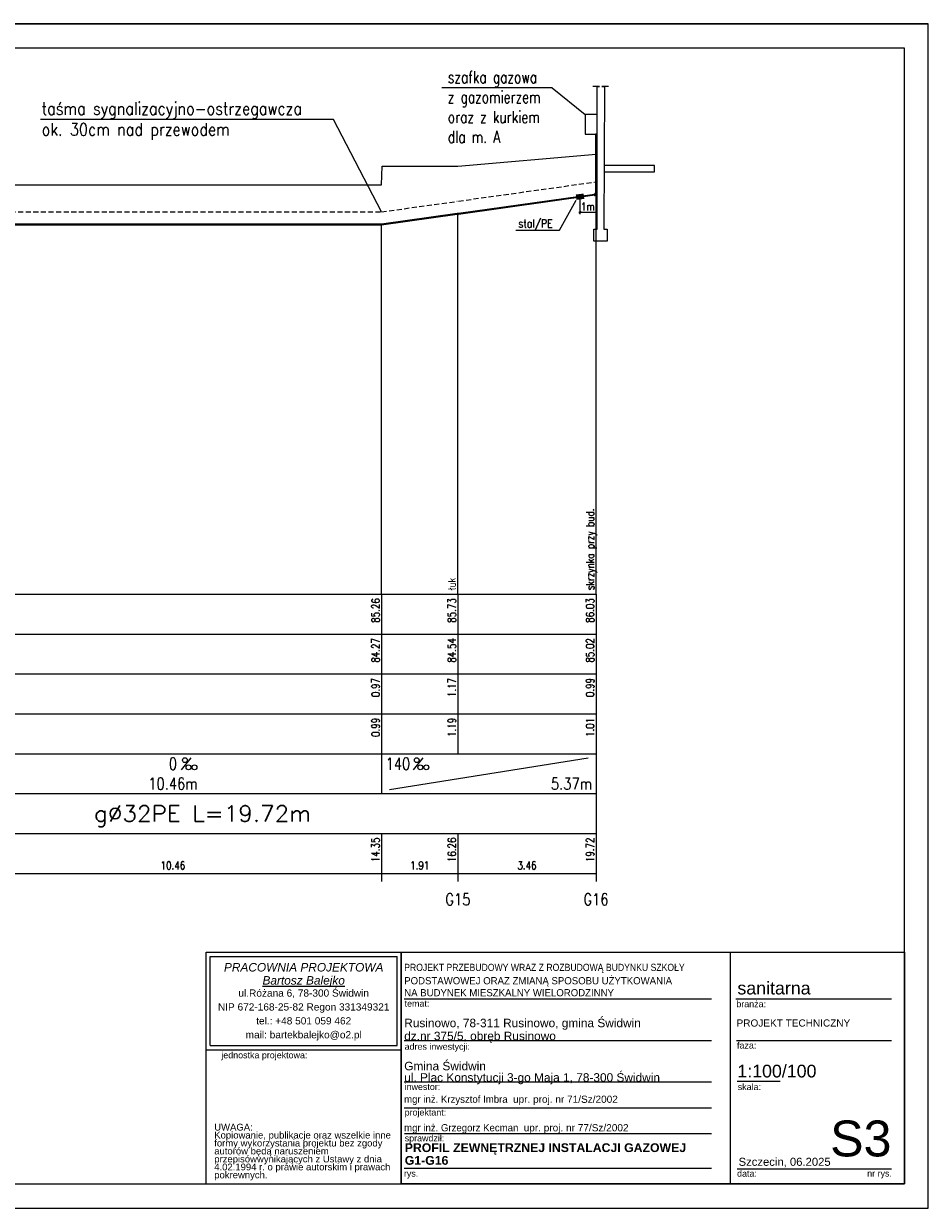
# Model space of a CAD drawing. Extents: x -2340 to 12549, y -755 to 9303.
# Tile 6 of 8: x 5720 to 7987, y 6333 to 9303. Entities that reach past the tile are written whole.
import ezdxf
from ezdxf.enums import TextEntityAlignment as Align

# ---------------------------------------------------------------- set-up
doc = ezdxf.new("R2010")
doc.units = 0
doc.header["$LTSCALE"] = 0.1
doc.header["$MEASUREMENT"] = 0
for name, pattern in [('4003', [3, 2, -1]), ('CENTER', [50.8, 31.75, -6.35, 6.35, -6.35]), ('DASHED', [19.05, 12.7, -6.35])]:
    doc.linetypes.add(name, pattern=pattern)
doc.layers.get('0').update_dxf_attribs({"linetype": 'CONTINUOUS'})
for name, color, linetype in [('#op-kan-san', 3, 'CONTINUOUS'), ('_odnosniki', 8, 'CONTINUOUS'), ('_TABELA', 7, 'CONTINUOUS'), ('BUDYNKI', 7, 'CONTINUOUS'), ('LICZBY', 7, 'CONTINUOUS'), ('LINIE_ODN', 7, 'CONTINUOUS'), ('LINIE_TABELI', 7, 'CONTINUOUS'), ('ODCINKI', 2, 'CONTINUOUS'), ('OPIS_PZ', 7, 'CONTINUOUS'), ('OPISRZĘDNA', 3, 'CONTINUOUS'), ('OSIE', 7, 'CENTER'), ('TER_ISTN', 8, 'CONTINUOUS'), ('WEZLY', 2, 'CONTINUOUS')]:
    doc.layers.add(name, color=color, linetype=linetype)
for name, color, linetype, lineweight in [('ARCH TABELA_Nr_Pióra__1', 7, 'CONTINUOUS', 25), ('ARCH TABELA_Nr_Pióra__21', 7, 'CONTINUOUS', 9), ('ARCH TABELA_Nr_Pióra__7', 7, 'CONTINUOUS', 13)]:
    doc.layers.add(name, color=color, linetype=linetype, lineweight=lineweight)
doc.styles.add('GENERATED_STYLE_10', font='ariali.ttf')
doc.styles.add('GENERATED_STYLE_11', font='arialbd.ttf')
doc.styles.add('GENERATED_STYLE_7', font='txt')
doc.styles.add('GENERATED_STYLE_9', font='arial.ttf')
doc.styles.add('ROMANS', font='romans', dxfattribs={"width": 0.8})
doc.styles.add('STYL13', font='SIMPLEX.SHX', dxfattribs={"width": 0.8})
doc.styles.add('STYL15', font='SIMPLEX.SHX', dxfattribs={"width": 0.8})
doc.styles.add('STYL2', font='SIMPLEX.SHX', dxfattribs={"width": 0.8})
doc.styles.add('STYL4', font='SIMPLEX.SHX', dxfattribs={"width": 0.8})
doc.styles.add('STYL5', font='SIMPLEX.SHX', dxfattribs={"width": 0.8})
doc.styles.add('STYL6', font='SIMPLEX.SHX', dxfattribs={"width": 0.8})

msp = doc.modelspace()

# ---------------------------------------------------------------- hatches: boundary and pattern name
at = {"layer": 'TER_ISTN'}
msp.add_hatch(color=7, dxfattribs=at).paths.add_polyline_path([(7105.15858, 8861.15199), (7124.95528, 8863.679), (7123.24661, 8877.06477), (7103.44991, 8874.53776)])

# ---------------------------------------------------------------- linework, layer by layer
at = {"layer": '#op-kan-san', "color": 7}
for q in [(6767.95579, 9142.04032), (7127.40259, 9075.4921)]:
    msp.add_line((7044.51324, 9142.04032), q, dxfattribs=at)
msp.add_line((7154.20259, 8829.7372), (7110.81915, 8829.7372))
at = {"layer": '_odnosniki', "color": 7, "lineweight": 0}
for p, q in [((6496.51922, 9062.52644), (5761.93869, 9062.52644)), ((6616.91259, 8831.0821), (6496.51922, 9062.52644))]:
    msp.add_line(p, q, dxfattribs=at)
at = {"layer": '_TABELA', "color": 7, "lineweight": 0}
msp.add_line((7062.86922, 8785.23765), (7104.19934, 8860.30262), dxfattribs=at)
at = {"layer": '_TABELA', "color": 7}
msp.add_lwpolyline([(3786.95739, 9302.8498), (7986.95739, 9302.8498), (3786.95739, 9302.8498), (3786.95739, 6332.8498), (7986.95739, 6332.8498), (7986.95739, 9302.8498)], dxfattribs=at)
msp.add_lwpolyline([(7926.95739, 9241.8498), (4036.95739, 9241.8498), (4036.95739, 6393.8498), (7926.95739, 6393.8498)], close=True, dxfattribs=at)
at = {"layer": 'ARCH TABELA_Nr_Pióra__21', "linetype": 'Continuous'}
for p, q in [((6176.95739, 6974.96682), (6666.31909, 6974.96682)), ((6176.95739, 6393.8498), (6176.95739, 6974.96682)), ((6176.95739, 6974.96682), (7926.95739, 6974.96682)), ((6187.59569, 6740.92426), (6187.59569, 6964.32852)), ((6187.59569, 6964.32852), (6655.6808, 6964.32852)), ((6655.6808, 6740.92426), (6655.6808, 6964.32852)), ((6666.31909, 6974.96682), (6666.31909, 6393.8498)), ((6666.31909, 6730.28597), (6666.31909, 6974.96682)), ((7490.78718, 6974.96682), (7490.78718, 6393.8498)), ((7926.95739, 6974.96682), (7926.95739, 6393.8498)), ((6666.31909, 6393.8498), (6666.31909, 6934.96682)), ((6673.5425, 6857.96682), (7443.52305, 6857.96682)), ((7504.71904, 6857.96682), (7894.65372, 6857.96682)), ((6673.5425, 6753.96682), (7443.52305, 6753.96682)), ((7506.46372, 6753.96682), (7894.65372, 6753.96682)), ((6176.95739, 6730.28597), (6666.31909, 6730.28597)), ((6187.59569, 6740.92426), (6655.6808, 6740.92426)), ((6673.5425, 6649.96682), (7443.52305, 6649.96682)), ((7507.64457, 6651.70086), (7615.60733, 6651.70086)), ((6673.5425, 6585.11003), (7443.52305, 6585.11003)), ((6674.61165, 6520.25324), (7443.52305, 6520.25324)), ((6673.5425, 6433.8498), (7443.52305, 6433.8498)), ((7507.64457, 6432.0905), (7735.82342, 6432.0905)), ((7735.82342, 6432.0905), (7894.65372, 6432.0905)), ((6176.95739, 6393.8498), (6666.31909, 6393.8498)), ((7926.95739, 6393.8498), (6666.31909, 6393.8498))]:
    msp.add_line(p, q, dxfattribs=at)
at = {"layer": 'BUDYNKI'}
for p, q in [((7162.96259, 9145.4921), (7146.29259, 9145.4921)), ((7157.40259, 8787.4921), (7157.40259, 9145.4921)), ((7157.40259, 9145.4921), (7162.96259, 9145.4921)), ((7185.18259, 9145.4921), (7168.51259, 9145.4921)), ((7168.51259, 9145.4921), (7174.07259, 9145.4921)), ((7175.07259, 9145.4921), (7174.07259, 8787.4921)), ((7149.07259, 8757.4921), (7149.07259, 8787.4921)), ((7149.07259, 8787.4921), (7157.40259, 8787.4921)), ((7174.07259, 8787.4921), (7182.40259, 8787.4921)), ((7182.40259, 8787.4921), (7182.40259, 8757.4921)), ((7182.40259, 8757.4921), (7149.07259, 8757.4921)), ((7164.73259, 8757.4921), (7164.73259, 8757.4921))]:
    msp.add_line(p, q, dxfattribs=at)
at = {"layer": 'LICZBY'}
for p, q in [((6138.91259, 7462.4921), (6114.91259, 7432.4921)), ((6719.91259, 7462.4921), (6695.91259, 7432.4921))]:
    msp.add_line(p, q, dxfattribs=at)
for centre in [(6123.91259, 7456.4921), (6704.91259, 7456.4921), (6132.91259, 7438.4921), (6147.91259, 7438.4921), (6713.91259, 7438.4921), (6728.91259, 7438.4921)]:
    msp.add_circle(centre, 6, dxfattribs=at)
at = {"layer": 'LINIE_ODN'}
for points in [[(7154.20259, 7872.4921), (7154.20259, 8975.4921)], [(6807.96259, 7872.4921), (6807.96259, 8826.2321)], [(6616.91259, 7872.4921), (6616.91259, 8799.4821)]]:
    msp.add_lwpolyline(points, dxfattribs=at)
at = {"layer": 'LINIE_TABELI'}
for p, q in [((7300.98144, 8947.4921), (7174.07259, 8947.4921)), ((7300.98144, 8931.76446), (7300.98144, 8947.4921)), ((7174.07259, 8931.76446), (7300.98144, 8931.76446)), ((7114.20259, 8825.00167), (7114.20259, 8874.036)), ((7116.63937, 8832.17398), (7111.76582, 8827.30043)), ((7154.20259, 8829.7372), (7114.20259, 8829.7372)), ((5182.17259, 7872.4921), (7154.20259, 7872.4921)), ((6616.91259, 7872.4921), (6616.91259, 7472.4921)), ((6807.96259, 7872.4921), (6807.96259, 7472.4921)), ((7154.20259, 7872.4921), (7154.20259, 7172.4921)), ((7154.20259, 7872.4921), (7154.20259, 7472.4921)), ((5182.17259, 7772.4921), (7154.20259, 7772.4921)), ((5182.17259, 7672.4921), (7154.20259, 7672.4921)), ((5182.17259, 7572.4921), (7154.20259, 7572.4921)), ((5182.17259, 7472.4921), (7154.20259, 7472.4921)), ((6616.91259, 7472.4921), (6616.91259, 7372.4921)), ((6616.91259, 7472.4921), (6616.91259, 7372.4921)), ((6636.91259, 7382.4921), (7134.20259, 7462.4921)), ((7154.20259, 7472.4921), (7154.20259, 7372.4921)), ((5182.17259, 7372.4921), (7154.20259, 7372.4921)), ((7154.20259, 7372.4921), (7154.20259, 7272.4921)), ((5182.17259, 7272.4921), (7154.20259, 7272.4921)), ((6616.91259, 7272.4921), (6616.91259, 7152.4921)), ((6807.96259, 7272.4921), (6807.96259, 7152.4921)), ((7154.20259, 7272.4921), (7154.20259, 7152.4921)), ((5182.17259, 7172.4921), (7154.20259, 7172.4921))]:
    msp.add_line(p, q, dxfattribs=at)
at = {"layer": 'LINIE_TABELI', "lineweight": 0}
msp.add_line((6952.86351, 8785.23765), (7062.86922, 8785.23765), dxfattribs=at)
at = {"layer": 'ODCINKI', "color": 7, "linetype": 'DASHED', "ltscale": 10}
for p, q in [((6809.56259, 8858.0621), (7150.25756, 8905.75568)), ((6616.91259, 8831.0821), (6806.36259, 8857.6121)), ((5572.51259, 8831.0821), (6616.91259, 8831.0821))]:
    msp.add_line(p, q, dxfattribs=at)
at = {"layer": 'ODCINKI'}
for p, q in [((6809.56259, 8828.0621), (7150.25756, 8875.75568)), ((7151.03603, 8872.66466), (6809.56259, 8824.8621)), ((7149.40259, 8875.636), (7149.40259, 8872.436)), ((6616.91259, 8801.0821), (6806.36259, 8827.6121)), ((6806.36259, 8824.4121), (6616.91259, 8797.8821)), ((6806.36259, 8827.6121), (6806.36259, 8824.4121)), ((6809.56259, 8828.0621), (6809.56259, 8824.8621)), ((5572.51259, 8801.0821), (6616.91259, 8801.0821)), ((6616.91259, 8797.8821), (5572.51259, 8797.8821)), ((6616.91259, 8801.0821), (6616.91259, 8797.8821)), ((6616.91259, 8801.0821), (6616.91259, 8797.8821))]:
    msp.add_line(p, q, dxfattribs=at)
at = {"layer": 'OSIE'}
for p, q in [((6809.56259, 8826.4621), (7149.40259, 8874.036)), ((6616.91259, 8799.4821), (6806.36259, 8826.0121)), ((5572.51259, 8799.4821), (6616.91259, 8799.4821))]:
    msp.add_line(p, q, dxfattribs=at)
at = {"layer": 'TER_ISTN'}
msp.add_lwpolyline([(5165.06125, 8945.4921), (5202.19259, 8945.4921), (5284.72259, 8945.4921), (5570.91259, 8898.4921), (6616.91259, 8898.4921), (6618.17259, 8945.4921), (6807.96259, 8945.4921), (7154.20259, 8975.4921)], dxfattribs=at)
at = {"layer": 'WEZLY'}
for p, q in [((7155.80259, 9025.4921), (7152.60259, 9025.4921)), ((7152.60259, 9025.4921), (7152.60259, 8878.836)), ((7155.80259, 8878.836), (7155.80259, 9025.4921)), ((7149.40259, 8875.956), (7149.40259, 8872.116)), ((7152.28259, 8878.836), (7156.12259, 8878.836)), ((6806.36259, 8827.6121), (6806.36259, 8824.4121)), ((6809.56259, 8824.8621), (6809.56259, 8828.0621))]:
    msp.add_line(p, q, dxfattribs=at)
msp.add_lwpolyline([(7127.40259, 9025.4921), (7157.40259, 9025.4921), (7157.40259, 9075.4921), (7127.40259, 9075.4921)], close=True, dxfattribs=at)
for points in [[(7149.40259, 8875.636), (7149.90259, 8875.676), (7150.39259, 8875.786), (7150.85259, 8875.986), (7151.28259, 8876.246), (7151.66259, 8876.576), (7151.99259, 8876.956), (7152.25259, 8877.386), (7152.44259, 8877.846), (7152.56259, 8878.336), (7152.60259, 8878.836)], [(7149.40259, 8872.436), (7150.40259, 8872.516), (7151.38259, 8872.746), (7152.30259, 8873.136), (7153.16259, 8873.656), (7153.92259, 8874.306), (7154.58259, 8875.076), (7155.10259, 8875.926), (7155.48259, 8876.856), (7155.72259, 8877.836), (7155.80259, 8878.836)], [(6806.36259, 8827.6121), (6807.96259, 8827.8321), (6809.56259, 8828.0621)], [(6806.36259, 8824.4121), (6807.96259, 8824.6321), (6809.56259, 8824.8621)]]:
    msp.add_lwpolyline(points, dxfattribs=at)

# ---------------------------------------------------------------- texts
at = {"layer": '_odnosniki', "color": 7, "lineweight": 0, "style": 'ROMANS', "width": 0.85}
for s, p in [('taśma sygnalizacyjno-ostrzegawcza', (5765.03264, 9074.62406)), ('ok. 30cm nad przewodem', (5765.03264, 9022.23866))]:
    msp.add_text(s, height=31.25, dxfattribs=at).set_placement(p)
at = {"layer": 'ARCH TABELA_Nr_Pióra__1', "color": 7, "linetype": 'Continuous', "style": 'GENERATED_STYLE_7', "width": 0.9}
msp.add_text('PROJEKT PRZEBUDOWY WRAZ Z ROZBUDOWĄ BUDYNKU SZKOŁY', height=18, dxfattribs=at).set_placement((6673.5425, 6927.9386))
at = {"layer": 'ARCH TABELA_Nr_Pióra__1', "color": 7, "linetype": 'Continuous', "style": 'GENERATED_STYLE_7'}
for s, p in [('PODSTAWOWEJ ORAZ ZMIANĄ SPOSOBU UŻYTKOWANIA', (6673.5425, 6894.4535)), ('NA BUDYNEK MIESZKALNY WIELORODZINNY', (6673.5425, 6864.3905))]:
    msp.add_text(s, height=18, dxfattribs=at).set_placement(p)
at = {"layer": 'ARCH TABELA_Nr_Pióra__1', "linetype": 'Continuous', "char_height": 22, "attachment_point": 1, "style": 'GENERATED_STYLE_11'}
for s, insert in [('PROFIL ZEWNĘTRZNEJ INSTALACJI GAZOWEJ', (6674.92016, 6495.87958)), ('G1-G16', (6674.92016, 6463.97283))]:
    msp.add_mtext(s, dxfattribs=dict(at, insert=insert))
at = {"layer": 'ARCH TABELA_Nr_Pióra__21', "linetype": 'Continuous', "insert": (6673.5425, 6643.83916), "char_height": 21.2765961, "attachment_point": 7, "line_spacing_factor": 0.807442, "style": 'GENERATED_STYLE_9'}
msp.add_mtext('{Gmina Świdwin\\Pul. Plac Konstytucji 3-go Maja 1, 78-300 Świdwin}', dxfattribs=at)
at = {"layer": 'ARCH TABELA_Nr_Pióra__7', "linetype": 'Continuous'}
for s, insert, char_height, attachment_point, line_spacing_factor, style in [('{PRACOWNIA PROJEKTOWA\\P\\LBartosz Balejko}', (6421.63824, 6947.83614), 21.2765982, 2, 0.926719, 'GENERATED_STYLE_10'), ('{Rusinowo, 78-311 Rusinowo, gmina Świdwin \\Pdz.nr 375/5, obręb Rusinowo}', (6673.5425, 6747.83916), 21.2765961, 7, 0.918867, 'GENERATED_STYLE_9'), ('PROJEKT TECHNICZNY', (7506.46372, 6806.42406), 18, 1, 0.923713, 'GENERATED_STYLE_9')]:
    msp.add_mtext(s, dxfattribs=dict(at, insert=insert, char_height=char_height, attachment_point=attachment_point, line_spacing_factor=line_spacing_factor, style=style))
at = {"layer": 'ARCH TABELA_Nr_Pióra__7', "linetype": 'Continuous', "style": 'GENERATED_STYLE_9'}
for s, insert, char_height, attachment_point in [('sanitarna', (7508.58606, 6900.93448), 31.915957, 1), ('{temat:}', (6674.61165, 6854.31928), 15.957979, 1), ('{branża:}', (7505.89989, 6853.09223), 15.957979, 1), ('{adres inwestycji:}', (6674.61165, 6746.35356), 15.9579787, 1), ('{faza:}', (7507.64457, 6749.46249), 15.957979, 1), ('{jednostka projektowa:}', (6215.24994, 6724.82393), 15.9579787, 1), ('1:100/100', (7508.37533, 6692.82541), 31.915959, 1), ('{inwestor:}', (6674.61165, 6645.46249), 15.9579714, 1), ('{skala:}', (7509.41053, 6645.27222), 15.957979, 1), ('{projektant:}', (6674.61165, 6581.46249), 15.9579787, 1), ('S3', (7894.65372, 6552.94807), 90, 3), ('{sprawdził:}', (6674.82548, 6516.60571), 15.9579787, 1), ('Szczecin, 06.2025', (7511.51159, 6459.58419), 20.2127554, 1), ('{rys.}', (6672.81909, 6428.13478), 15.957979, 1), ('{data:}', (7507.78287, 6428.13478), 15.957979, 1), ('{nr rys.}', (7833.85966, 6428.44296), 15.957979, 1)]:
    msp.add_mtext(s, dxfattribs=dict(at, insert=insert, char_height=char_height, attachment_point=attachment_point))
for s, insert, char_height, width, attachment_point, line_spacing_factor in [('{ul.Różana 6, 78-300 Świdwin\\PNIP 672-168-25-82 Regon 331349321\\Ptel.: +48 501 059 462\\Pmail: bartekbalejko@o2.pl}', (6421.63824, 6881.64056), 18.0851735, 468.0851064, 2, 1.156383), ('{UWAGA:\\PKopiowanie, publikacje oraz wszelkie inne formy wykorzystania projektu bez zgody autorów będą naruszeniem przepisówwynikających z Ustawy z dnia 4.02.1994 r. o prawie autorskim i prawach pokrewnych.}', (6197.46785, 6544.82416), 17.0212766, 448.3407782, 1, 0.703415)]:
    msp.add_mtext(s, dxfattribs=dict(at, insert=insert, char_height=char_height, width=width, attachment_point=attachment_point, line_spacing_factor=line_spacing_factor))
at = {"layer": 'ARCH TABELA_Nr_Pióra__7', "color": 0, "linetype": 'Continuous', "char_height": 18, "attachment_point": 1, "style": 'GENERATED_STYLE_7'}
for s, insert, width in [('mgr inż. Krzysztof Imbra  \\fArial|b0|i0|c238;upr. proj. nr 71/Sz/2002', (6673.31909, 6615.29938), 759.0746624), ('mgr inż. Grzegorz Kecman  \\fArial|b0|i0|c238;upr. proj. nr 77/Sz/2002', (6673.31909, 6543.86625), 737.160071)]:
    msp.add_mtext(s, dxfattribs=dict(at, insert=insert, width=width))
at = {"layer": 'LICZBY', "style": 'STYL2', "width": 0.8}
for s, p in [('85.26', (6611.91259, 7862.4921)), ('85.73', (6802.96259, 7862.4921)), ('86.03', (7149.20259, 7862.4921)), ('84.27', (6611.91259, 7762.4921)), ('84.54', (6802.96259, 7762.4921)), ('85.02', (7149.20259, 7762.4921)), ('0.97', (6611.91259, 7662.4921)), ('1.17', (6802.96259, 7662.4921)), ('0.99', (7149.20259, 7662.4921)), ('0.99', (6611.91259, 7562.4921)), ('1.19', (6802.96259, 7562.4921)), ('1.01', (7149.20259, 7562.4921)), ('14.35', (6611.91259, 7262.4921)), ('16.26', (6802.96259, 7262.4921)), ('19.72', (7149.20259, 7262.4921))]:
    msp.add_text(s, height=20, rotation=90, dxfattribs=at).set_placement(p, align=Align.RIGHT)
at = {"layer": 'LICZBY', "width": 0.8}
for s, height, style, p in [('0', 30, 'STYL4', (6093.91259, 7432.4921)), ('10.46m', 30, 'STYL4', (6093.91259, 7382.4921)), ('10.46', 20, 'STYL6', (6093.91259, 7182.4921)), ('1.91', 20, 'STYL6', (6712.44259, 7182.4921)), ('3.46', 20, 'STYL6', (6981.08259, 7182.4921)), ('G15', 30, 'STYL13', (6807.96259, 7092.4921)), ('G16', 30, 'STYL13', (7154.20259, 7092.4921))]:
    msp.add_text(s, height=height, dxfattribs=dict(at, style=style)).set_placement(p, align=Align.CENTER)
at = {"layer": 'LICZBY', "style": 'STYL4', "width": 0.8}
msp.add_text('140', height=30, dxfattribs=at).set_placement((6626.91259, 7432.4921))
msp.add_text('5.37m', height=30, dxfattribs=at).set_placement((7144.20259, 7382.4921), align=Align.RIGHT)
at = {"layer": 'LICZBY', "style": 'STYL5', "width": 0.991667}
msp.add_text('g%%C32PE L=19.72m', height=40, dxfattribs=at).set_placement((5896.18259, 7302.4921), (6440.18259, 7302.4921), align=Align.FIT)
at = {"layer": 'LICZBY', "color": 7, "linetype": '4003', "lineweight": 0, "insert": (6782.88454, 9183.92381), "char_height": 30, "width": 2274.767954, "attachment_point": 1, "style": 'STYL4'}
msp.add_mtext('\\W0.75;szafka gazowa \\Pz gazomierzem \\Poraz z kurkiem\\Pdla m. A ', dxfattribs=at)
at = {"layer": 'OPIS_PZ', "style": 'STYL15', "width": 0.8}
for s, p in [('skrzynka przy bud.', (7149.20259, 7882.4921)), ('łuk', (6802.96259, 7882.4921))]:
    msp.add_text(s, height=20, rotation=90, dxfattribs=at).set_placement(p)
at = {"layer": 'OPISRZĘDNA', "color": 7, "lineweight": 0, "ltscale": 1200, "style": 'ROMANS', "width": 0.85}
msp.add_text('stal/PE', height=20, dxfattribs=at).set_placement((6959.62438, 8791.86278))
at = {"layer": 'OPISRZĘDNA', "color": 7, "lineweight": 0, "ltscale": 1200, "insert": (7133.65484, 8844.259), "char_height": 20, "attachment_point": 5, "style": 'ROMANS'}
msp.add_mtext('1m', dxfattribs=at)

doc.saveas('drawing.dxf')
